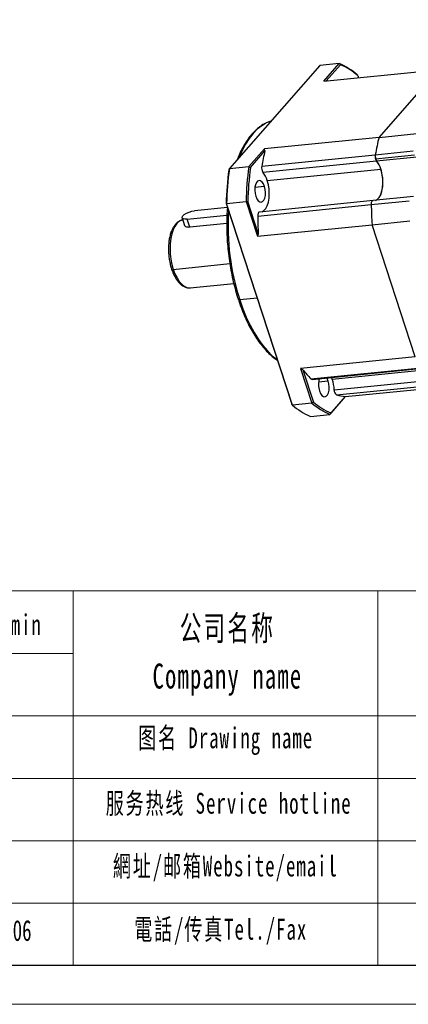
# Model space of a CAD drawing. Header units: millimetres. Extents: x 6034 to 6683, y -894 to -437.
# Tile 7 of 9: x 6466 to 6542, y -894 to -699. Entities that reach past the tile are written whole.
import ezdxf

# ---------------------------------------------------------------- set-up
doc = ezdxf.new("R2010")
doc.units = ezdxf.units.MM
doc.layers.get('0').update_dxf_attribs({"lineweight": 18})
doc.layers.add('图框_外框线', color=7, linetype='Continuous', lineweight=18)
doc.layers.add('标注线', color=7, linetype='Continuous', lineweight=18)
doc.styles.add('标准', font='txt', dxfattribs={"width": 0.667})

# ---------------------------------------------------------------- blocks, each defined once
blk = doc.blocks.new('xinM2')
at = {"color": 0, "linetype": 'Continuous', "lineweight": 25}
for p, q in [((28.51, 41.09), (10.71, 20.75)), ((32.35, 41.48), (28.51, 41.09)), ((29.29, 37.98), (32.35, 41.48)), ((29.79, 38.03), (32.6, 41.24)), ((29.29, 37.98), (51.88, 40.26)), ((36.03, 39.08), (36.16, 38.67)), ((40.2, 26.92), (51.88, 40.26)), ((40.2, 26.92), (47.66, 27.67)), ((40.2, 26.92), (17.61, 24.64)), ((14.55, 21.14), (17.61, 24.64)), ((14.87, 20.98), (17.72, 24.24)), ((17.08, 21.23), (39.46, 23.49)), ((39.46, 23.49), (46.92, 24.25)), ((47.2, 23.43), (39.52, 22.65)), ((17.33, 20.04), (39.71, 22.3)), ((39.71, 22.3), (47.63, 23.1)), ((10.71, 20.75), (14.55, 21.14)), ((18.18, 18.4), (40.56, 20.66)), ((17.63, 17.24), (15.75, 17.05)), ((10.07, 13.86), (23, -25.69)), ((10.16, 13.85), (14, 14.24)), ((23.14, -25.86), (10.16, 13.85)), ((14, 14.24), (16.23, 7.41)), ((16.41, 7.94), (14.33, 14.29)), ((16.29, 11.41), (38.67, 13.67)), ((39.03, 14.45), (16.65, 12.2)), ((38.67, 13.67), (46.13, 14.43)), ((46.96, 15.25), (39.03, 14.45)), ((10.32, 13.09), (3.87, 12.43)), ((1.39, 11.03), (1.89, 9.51)), ((2.41, 10.77), (10.23, 11.56)), ((2.93, 9.18), (2.41, 10.77)), ((10.19, 9.92), (2.93, 9.18)), ((38.82, 9.69), (46.28, 10.44)), ((16.23, 7.41), (38.82, 9.69)), ((47.34, -16.36), (38.82, 9.69)), ((-0.34, 0.9), (10.8, 2.02)), ((3.01, -2.74), (11.58, -1.88)), ((3.01, -2.74), (3.05, -2.74)), ((16.17, -4.79), (12.75, -5.13)), ((47.34, -16.36), (24.74, -18.64)), ((24.74, -18.64), (26.98, -25.47)), ((25.18, -18.91), (27.26, -25.26)), ((26.79, -20.68), (49.17, -18.43)), ((27.02, -20.79), (49.4, -18.53)), ((30.97, -20.73), (53.35, -18.47)), ((30.17, -21.13), (28.29, -21.32)), ((30.97, -20.73), (30.85, -20.4)), ((53.75, -20.64), (31.37, -22.9)), ((31.82, -23.85), (54.2, -21.59)), ((33.58, -24.2), (56.17, -21.92)), ((30.51, -27.7), (33.58, -24.2)), ((33.54, -24.16), (30.69, -27.42)), ((26.98, -25.47), (23.14, -25.86)), ((26.68, -28.08), (30.51, -27.7))]:
    blk.add_line(p, q, dxfattribs=at)
at = {"color": 0, "linetype": 'Continuous', "lineweight": 25, "flags": 128}
for points in [[(17.8, 29.66), (17.08, 29.22), (16.21, 28.53), (15.38, 27.69), (14.6, 26.7), (13.88, 25.56), (13.21, 24.3), (12.62, 22.93)], [(18.91, 30.12), (17.99, 29.75), (17.8, 29.66)], [(39.51, 14.5), (39.88, 14.71), (40.23, 15.08), (40.52, 15.61), (40.75, 16.25), (40.89, 17), (40.96, 17.82), (40.94, 18.67), (40.84, 19.53), (40.65, 20.35), (40.39, 21.11), (40.08, 21.77), (39.71, 22.3)], [(39.51, 14.5), (39.91, 14.73), (40.27, 15.14), (40.56, 15.7), (40.78, 16.4), (40.92, 17.19), (40.96, 18.05), (40.92, 18.95), (40.78, 19.83), (40.56, 20.66)], [(17.63, 17.24), (17.42, 17.74), (17.15, 18.11), (16.86, 18.34), (16.56, 18.4), (16.28, 18.29), (16.04, 18.01), (15.86, 17.59), (15.75, 17.07), (15.72, 16.48), (15.78, 15.87), (15.92, 15.3)], [(17.13, 12.24), (17.53, 12.47), (17.89, 12.88), (18.18, 13.44), (18.4, 14.14), (18.54, 14.93), (18.58, 15.8), (18.54, 16.69), (18.4, 17.57), (18.18, 18.4)], [(15.92, 15.3), (16.13, 14.8), (16.39, 14.42), (16.69, 14.2), (16.99, 14.14), (17.27, 14.25), (17.51, 14.53), (17.69, 14.95), (17.8, 15.47), (17.83, 16.06), (17.77, 16.67), (17.63, 17.24)], [(38.67, 13.67), (38.68, 13.84), (38.7, 13.99), (38.74, 14.13), (38.79, 14.25), (38.85, 14.34), (38.92, 14.41), (39, 14.45), (39.03, 14.45)], [(38.67, 13.67), (38.68, 13.84), (38.7, 13.99), (38.74, 14.13), (38.79, 14.25), (38.85, 14.34), (38.92, 14.41), (39, 14.45), (39.03, 14.45)], [(2.41, 10.77), (1.95, 10.76), (1.61, 10.83), (1.42, 10.98), (1.39, 11.19), (1.54, 11.44), (1.84, 11.71), (2.28, 11.96), (2.79, 12.18), (3.34, 12.34), (3.87, 12.43)], [(16.65, 12.2), (16.62, 12.19), (16.54, 12.15), (16.47, 12.08), (16.41, 11.99), (16.36, 11.87), (16.32, 11.73), (16.3, 11.58), (16.29, 11.41)], [(0.39, 9.92), (-0.01, 9.37), (-0.35, 8.68), (-0.62, 7.88), (-0.81, 6.98), (-0.93, 6.01), (-0.97, 4.99), (-0.93, 3.94), (-0.81, 2.89), (-0.61, 1.87), (-0.34, 0.9)], [(-0.34, 0.9), (0, 0), (0.4, -0.8), (0.84, -1.48), (1.32, -2.03), (1.83, -2.43), (2.34, -2.67), (2.86, -2.75), (3.01, -2.74)], [(12.75, -5.13), (12.67, -5.13), (12.6, -5.13), (12.55, -5.12), (12.51, -5.1), (12.48, -5.07), (12.48, -5.06)], [(12.75, -5.13), (13.37, -6.88), (14.05, -8.55), (14.79, -10.12), (15.58, -11.58), (16.42, -12.91), (17.3, -14.12), (18.22, -15.19), (19.16, -16.12), (20.12, -16.89)], [(28.47, -23.07), (28.67, -23.57), (28.94, -23.94), (29.23, -24.17), (29.53, -24.23), (29.81, -24.12), (30.05, -23.84), (30.23, -23.42), (30.34, -22.9), (30.37, -22.31), (30.31, -21.7), (30.17, -21.13)], [(30.17, -21.13), (29.96, -20.63), (29.88, -20.5)]]:
    blk.add_lwpolyline(points, dxfattribs=at)
at = {"color": 0, "linetype": 'Continuous', "lineweight": 25}
for centre, radius, start, end in [((26.79, 28.72), 13.92, 49.1814, 66.45), ((27.03, 28.59), 13.82, 49.3885, 66.243), ((81.65, 16.12), 42.83, 165.3941, 170.0833), ((59.76, 13.76), 43.33, 166.0064, 170.0663), ((41.03, 23.2), 1.59, 169.2652, 214.1037), ((41.23, 23.21), 1.8, 170.8112, 197.8563), ((40.55, 22.97), 1.08, 196.805, 218.0397), ((35.75, 19.21), 5.02, 16.805, 38.0397), ((72.57, 12.21), 62.52, 172.3375, 178.4884), ((73.09, 12.27), 62.95, 172.2617, 178.5642), ((76.92, 12.66), 62.95, 172.2617, 178.5642), ((76.83, 12.64), 62.52, 172.3375, 178.4884), ((18.65, 20.94), 1.59, 169.2652, 214.1037), ((13.37, 16.95), 5.02, 16.805, 38.0397), ((101.87, 14.05), 63.2, 180.3402, 183.9576), ((59.24, 9.72), 48.8, 176.7375, 197.7153), ((0.42, 9.5), 0.423, 94.344, 138.8237), ((1.95, 8.68), 2, 102.2819, 141.5607), ((79.34, 11.79), 63.05, 180.3376, 183.4987), ((41.24, -6.06), 20.56, 218.6561, 225.3297), ((27.01, -20.49), 0.297, 221.0371, 272.1597), ((32.09, -21.82), 3.83, 162.0303, 198.9981), ((22.92, -23.31), 8.46, 2.802, 17.7635), ((32.41, -22.98), 1.05, 175.4188, 235.5824), ((34.1, -16.16), 8.02, 253.4963, 266.0065), ((32.24, -15.33), 13.92, 229.1814, 246.45), ((36.07, -14.94), 13.92, 229.1814, 246.45), ((36.26, -14.77), 13.82, 229.3885, 246.243)]:
    blk.add_arc(centre, radius, start, end, dxfattribs=at)
for points, knots in [([(32.6, 41.24), (32.55, 41.28), (32.47, 41.36), (32.38, 41.44), (32.35, 41.48)], [0, 0, 0, 0, 0.56, 1, 1, 1, 1]), ([(36.03, 39.08), (36, 39.11), (35.95, 39.17), (35.91, 39.23), (35.88, 39.25)], [0, 0, 0, 0, 0.56, 1, 1, 1, 1]), ([(17.67, 29.61), (17.62, 29.59), (17.28, 29.43), (16.67, 29), (15.84, 28.32), (15.06, 27.49), (14.32, 26.53), (13.62, 25.45), (12.99, 24.24), (12.54, 23.27), (12.33, 22.67), (12.28, 22.54)], [0, 0, 0, 0, 0.020164, 0.152634, 0.286155, 0.420662, 0.55591, 0.691617, 0.827546, 0.963527, 1, 1, 1, 1]), ([(17.72, 24.24), (17.7, 24.31), (17.66, 24.45), (17.63, 24.58), (17.61, 24.64)], [0, 0, 0, 0, 0.56069, 1, 1, 1, 1]), ([(10.71, 20.75), (10.69, 20.71), (10.66, 20.65), (10.62, 20.58), (10.61, 20.55)], [0, 0, 0, 0, 0.56, 1, 1, 1, 1]), ([(14.55, 21.14), (14.61, 21.11), (14.71, 21.06), (14.82, 21), (14.87, 20.98)], [0, 0, 0, 0, 0.56, 1, 1, 1, 1]), ([(10.16, 13.85), (10.14, 13.85), (10.11, 13.86), (10.08, 13.86), (10.07, 13.86)], [0, 0, 0, 0, 0.56, 1, 1, 1, 1]), ([(14, 14.24), (14.06, 14.25), (14.17, 14.27), (14.28, 14.29), (14.33, 14.29)], [0, 0, 0, 0, 0.56, 1, 1, 1, 1]), ([(10.32, 13.09), (10.28, 12.55), (10.2, 11.41), (10.18, 9.62), (10.22, 7.75), (10.33, 5.87), (10.51, 3.99), (10.77, 2.12), (11.09, 0.27), (11.48, -1.54), (11.94, -3.33), (12.3, -4.48), (12.48, -5.06)], [0, 0, 0, 0, 0.08987, 0.190672, 0.291447, 0.392205, 0.492955, 0.593707, 0.694465, 0.795239, 0.896039, 1, 1, 1, 1]), ([(0.11, 9.77), (0.03, 9.68), (-0.2, 9.42), (-0.5, 8.88), (-0.81, 8.16), (-1.04, 7.34), (-1.2, 6.44), (-1.28, 5.5), (-1.29, 4.52), (-1.23, 3.54), (-1.09, 2.56), (-0.88, 1.61), (-0.6, 0.71), (-0.26, -0.12), (0.14, -0.87), (0.59, -1.52), (1.1, -2.06), (1.63, -2.44), (2.17, -2.68), (2.65, -2.78), (2.94, -2.74), (3.06, -2.72)], [0, 0, 0, 0, 0.030272, 0.085185, 0.141335, 0.197616, 0.253622, 0.309344, 0.364862, 0.420266, 0.47565, 0.531087, 0.586659, 0.642471, 0.698641, 0.75528, 0.812413, 0.869544, 0.919121, 0.966771, 1, 1, 1, 1]), ([(1.56, 10.62), (1.46, 10.61), (1.17, 10.57), (0.73, 10.34), (0.35, 10.07), (0.17, 9.84), (0.11, 9.77)], [0, 0, 0, 0, 0.196183, 0.521454, 0.852826, 1, 1, 1, 1]), ([(2.93, 9.18), (2.82, 9.18), (2.62, 9.17), (2.27, 9.23), (1.97, 9.37), (1.92, 9.53), (1.91, 9.58)], [0, 0, 0, 0, 0.20069, 0.402006, 0.801826, 1, 1, 1, 1]), ([(16.41, 7.94), (16.37, 7.84), (16.31, 7.66), (16.26, 7.48), (16.23, 7.41)], [0, 0, 0, 0, 0.561057, 1, 1, 1, 1]), ([(12.48, -5.06), (12.58, -5.35), (12.86, -6.2), (13.38, -7.55), (14.04, -9.08), (14.75, -10.52), (15.51, -11.86), (16.32, -13.1), (17.16, -14.22), (18.04, -15.23), (18.94, -16.1), (19.65, -16.69), (20.07, -16.95), (20.16, -17)], [0, 0, 0, 0, 0.053426, 0.154985, 0.256616, 0.358322, 0.460112, 0.561995, 0.663971, 0.766027, 0.868124, 0.970155, 1, 1, 1, 1]), ([(24.74, -18.64), (24.83, -18.69), (24.97, -18.78), (25.12, -18.87), (25.18, -18.91)], [0, 0, 0, 0, 0.558942, 1, 1, 1, 1]), ([(33.54, -24.16), (33.55, -24.17), (33.56, -24.18), (33.57, -24.19), (33.58, -24.2)], [0, 0, 0, 0, 0.561057, 1, 1, 1, 1]), ([(23.14, -25.86), (23.11, -25.83), (23.07, -25.77), (23.02, -25.72), (23, -25.69)], [0, 0, 0, 0, 0.56, 1, 1, 1, 1]), ([(27.26, -25.26), (27.21, -25.3), (27.11, -25.37), (27.02, -25.44), (26.98, -25.47)], [0, 0, 0, 0, 0.56, 1, 1, 1, 1]), ([(30.51, -27.7), (30.55, -27.65), (30.61, -27.55), (30.66, -27.46), (30.69, -27.42)], [0, 0, 0, 0, 0.56, 1, 1, 1, 1])]:
    blk.add_open_spline(points, degree=3, knots=knots, dxfattribs=at)

msp = doc.modelspace()

# ---------------------------------------------------------------- linework, layer by layer
at = {"layer": '图框_外框线'}
for p, q in [((6094.257, -812.0875), (6675.2016, -812.0875)), ((6476.4328, -812.0875), (6476.4328, -885.8782)), ((6536.4168, -812.0875), (6536.4168, -885.8782)), ((6149.93, -824.3995), (6476.4328, -824.3995)), ((6094.257, -836.7115), (6675.2016, -836.7115)), ((6149.93, -849.0235), (6675.2016, -849.0235)), ((6149.93, -861.3355), (6675.2016, -861.3355)), ((6149.93, -873.6475), (6675.2016, -873.6475))]:
    msp.add_line(p, q, dxfattribs=at)
at = {"layer": '图框_外框线', "color": 3}
msp.add_lwpolyline([(6037.2222, -893.5647), (6682.8881, -893.5647), (6682.8881, -436.9867), (6037.2222, -436.9867)], close=True, dxfattribs=at)
at = {"layer": '图框_外框线', "color": 3, "lineweight": 25}
msp.add_lwpolyline([(6075.6547, -885.8782), (6675.2016, -885.8782), (6675.2016, -444.6732), (6075.6547, -444.6732)], close=True, dxfattribs=at)

# ---------------------------------------------------------------- block references
at = {"layer": '标注线'}
msp.add_blockref('xinM2', (6496.479, -749.5829), dxfattribs=at)

# ---------------------------------------------------------------- texts
at = {"layer": '图框_外框线', "color": 1, "char_height": 4.104, "width": 52.484761, "attachment_point": 2, "style": '标准'}
for s, insert in [('{\\T1.1;12 N.m/arcmin}', (6456.9285, -816.6881)), ('2023/12/06', (6458.9152, -876.9581))]:
    msp.add_mtext(s, dxfattribs=dict(at, insert=insert))
at = {"layer": '图框_外框线', "color": 1, "attachment_point": 2, "line_spacing_factor": 1.15057, "style": '标准'}
for s, insert, char_height, width in [('\\T1.1;公司名称\\PCompany name', (6506.8052, -816.9481), 4.9248, 63.760783), ('\\T1.1;图名 Drawing name', (6506.4686, -838.9811), 4.104, 52.484761), ('\\T1.1;服务热线 Service hotline', (6507.0506, -851.886), 4.104, 58.473065), ('\\T1.1;網址/邮箱Website/email', (6506.4115, -864.2507), 4.104, 60.864957), ('\\T1.1;電話/传真Tel./Fax', (6505.4921, -876.7118), 4.104, 61.596984)]:
    msp.add_mtext(s, dxfattribs=dict(at, insert=insert, char_height=char_height, width=width))

doc.saveas('drawing.dxf')
